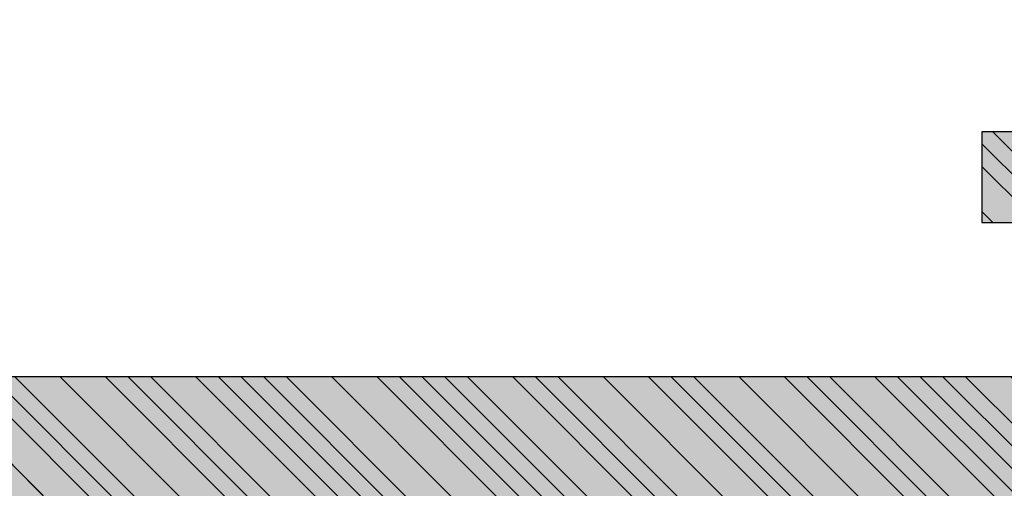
# Model space of a CAD drawing. Header units: inches. Extents: x -96941 to 10978768, y -673 to 1070890.
# Tile 247 of 256: x 65813.61 to 65824.48, y 3631.71 to 3636.88. Entities that reach past the tile are written whole.
import ezdxf
from ezdxf import colors
from ezdxf.entities.mleader import LeaderData, LeaderLine
from ezdxf.math import Vec2, Vec3

# ---------------------------------------------------------------- set-up
doc = ezdxf.new("R2010")
doc.units = ezdxf.units.IN
for name, color, linetype, lineweight in [('_MB_kreskowanie_profile_0.09', 7, 'Continuous', 9), ('_MB_kreskowanie_profile_0.09 @ 1', 7, 'Continuous', 9), ('_MB_kreskowanie_profile_0.09 @ 1.5', 7, 'Continuous', 9), ('_MB_kreskowanie_profile_0.09 @ 10', 7, 'Continuous', 9), ('_MB_kreskowanie_profile_0.09 @ 100', 7, 'Continuous', 9), ('_MB_kreskowanie_profile_0.09 @ 2', 7, 'Continuous', 9), ('_MB_kreskowanie_profile_0.09 @ 2.5', 7, 'Continuous', 9), ('_MB_kreskowanie_profile_0.09 @ 20', 7, 'Continuous', 9), ('_MB_kreskowanie_profile_0.09 @ 25', 7, 'Continuous', 9), ('_MB_kreskowanie_profile_0.09 @ 4', 7, 'Continuous', 9), ('_MB_kreskowanie_profile_0.09 @ 5', 7, 'Continuous', 9), ('_MB_kreskowanie_profile_0.09 @ 50', 7, 'Continuous', 9), ('_MB_kreskowanie_profile_0.09 @ 8', 7, 'Continuous', 9), ('_MB_profile_0.25', 7, 'Continuous', 25), ('_MB_solid', 7, 'Continuous', 0)]:
    doc.layers.add(name, color=color, linetype=linetype, lineweight=lineweight)
doc.layers.add('_MB_pomocnicze_niedrukowane', color=220, linetype='Continuous', lineweight=0, plot=False)
doc.styles.add('_MB_Calibri_Light_2.5', font='calibril.ttf', dxfattribs={"height": 2.5})

# ---------------------------------------------------------------- blocks, each defined once
blk = doc.blocks.new('_None')
blk = doc.blocks.new('*U3033')
at = {"layer": '_MB_kreskowanie_profile_0.09 @ 1'}
h = blk.add_hatch(dxfattribs=at)
h.set_pattern_fill('JIS_WOOD', color=256, scale=0.5)
h.set_pattern_definition([(45, (0, 0), (-0.2499999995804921, 0.2499999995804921), [])])
h.paths.add_polyline_path([(9.681933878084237, 0), (5.718066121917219, 0), (5.468448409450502, 0.4327917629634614), (6.41185808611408, 2.066266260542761), (6.161441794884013, 2.499999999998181), (4.787942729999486, 2.500020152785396), (4.004091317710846, 2.137493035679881), (3.695908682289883, 2.137493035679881), (2.912057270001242, 2.500020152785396), (1.538558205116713, 2.499999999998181), (1.288141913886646, 2.066266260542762), (2.231551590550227, 0.4327917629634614), (1.98193387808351, 0), (-1.98193387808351, 0), (-2.231551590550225, 0.4327917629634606), (-1.206757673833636, 2.207179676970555), (-1.372694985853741, 2.883864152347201), (-3.52450180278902, 3.79715641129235), (-3.900000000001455, 3.492504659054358), (-3.900000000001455, -7.899999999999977), (-4.900000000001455, -7.899999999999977), (-4.900000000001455, -9), (-3.900000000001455, -9), (-3.900000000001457, -10.69999999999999), (-24.50000000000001, -10.69999999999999), (-24.5, -9), (-23.5, -9), (-23.5, -7.899999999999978), (-26.20000000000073, -7.899999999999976), (-27.20000000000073, -8.899999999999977), (-25.70000000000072, -8.899999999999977), (-25.70000000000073, -11.19999999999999), (-32.70000000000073, -11.19999999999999), (-32.70000041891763, -8.899999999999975), (-31.20000000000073, -8.899999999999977), (-32.20000000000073, -7.899999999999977), (-33.90000000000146, -7.899999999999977), (-33.90000000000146, -11.89999999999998), (-33.40000000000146, -12.39999999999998), (13.60000000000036, -12.39999999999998), (13.60000000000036, -10.89999999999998), (11.59999999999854, -10.89999999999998), (11.60000000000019, -4.399999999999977), (33.09999999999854, -4.399999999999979), (33.59999999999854, -3.899999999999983), (33.59999999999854, -0.199999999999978), (33.09999999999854, 0.3000000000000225), (30.69999999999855, 0.3000000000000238), (30.69999999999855, -0.9999999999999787), (32.19999999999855, -0.9999999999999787), (32.19999999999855, -2.699999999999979), (11.60000000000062, -2.699999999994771), (11.6000000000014, -0.9999999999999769), (13.10000000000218, -0.9999999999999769), (13.10000000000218, 2.309263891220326e-14), (11.6000000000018, 2.298161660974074e-14), (11.60000000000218, 3.492504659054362), (11.22450180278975, 3.797156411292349), (9.072694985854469, 2.883864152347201), (8.906757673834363, 2.207179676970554), (9.931551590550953, 0.4327917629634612)])
h.paths.add_polyline_path([(10, -1.599999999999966), (10.29999999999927, -1.899999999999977), (10.29999999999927, -10.49999999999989), (10, -10.7999999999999), (-2.30000000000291, -10.79999999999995), (-2.600000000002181, -10.49999999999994), (-2.600000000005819, -1.899999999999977), (-2.300000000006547, -1.599999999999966)], flags=16)
at = {"layer": '_MB_kreskowanie_profile_0.09 @ 1.5'}
h = blk.add_hatch(dxfattribs=at)
h.set_pattern_fill('JIS_WOOD', color=256, scale=0.5)
h.set_pattern_definition([(45, (0, 0), (-0.3749999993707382, 0.3749999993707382), [])])
h.paths.add_polyline_path([(9.681933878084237, 0), (5.718066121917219, 0), (5.468448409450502, 0.4327917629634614), (6.41185808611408, 2.066266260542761), (6.161441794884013, 2.499999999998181), (4.787942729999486, 2.500020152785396), (4.004091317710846, 2.137493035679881), (3.695908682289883, 2.137493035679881), (2.912057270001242, 2.500020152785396), (1.538558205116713, 2.499999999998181), (1.288141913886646, 2.066266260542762), (2.231551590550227, 0.4327917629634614), (1.98193387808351, 0), (-1.98193387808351, 0), (-2.231551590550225, 0.4327917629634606), (-1.206757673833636, 2.207179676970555), (-1.372694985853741, 2.883864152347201), (-3.52450180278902, 3.79715641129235), (-3.900000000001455, 3.492504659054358), (-3.900000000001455, -7.899999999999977), (-4.900000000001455, -7.899999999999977), (-4.900000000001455, -9), (-3.900000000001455, -9), (-3.900000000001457, -10.69999999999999), (-24.50000000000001, -10.69999999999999), (-24.5, -9), (-23.5, -9), (-23.5, -7.899999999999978), (-26.20000000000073, -7.899999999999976), (-27.20000000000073, -8.899999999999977), (-25.70000000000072, -8.899999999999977), (-25.70000000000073, -11.19999999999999), (-32.70000000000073, -11.19999999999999), (-32.70000041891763, -8.899999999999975), (-31.20000000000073, -8.899999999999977), (-32.20000000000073, -7.899999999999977), (-33.90000000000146, -7.899999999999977), (-33.90000000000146, -11.89999999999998), (-33.40000000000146, -12.39999999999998), (13.60000000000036, -12.39999999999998), (13.60000000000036, -10.89999999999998), (11.59999999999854, -10.89999999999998), (11.60000000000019, -4.399999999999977), (33.09999999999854, -4.399999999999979), (33.59999999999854, -3.899999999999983), (33.59999999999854, -0.199999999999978), (33.09999999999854, 0.3000000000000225), (30.69999999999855, 0.3000000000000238), (30.69999999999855, -0.9999999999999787), (32.19999999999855, -0.9999999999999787), (32.19999999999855, -2.699999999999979), (11.60000000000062, -2.699999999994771), (11.6000000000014, -0.9999999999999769), (13.10000000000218, -0.9999999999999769), (13.10000000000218, 2.309263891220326e-14), (11.6000000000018, 2.298161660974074e-14), (11.60000000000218, 3.492504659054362), (11.22450180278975, 3.797156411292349), (9.072694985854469, 2.883864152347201), (8.906757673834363, 2.207179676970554), (9.931551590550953, 0.4327917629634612)])
h.paths.add_polyline_path([(10, -1.599999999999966), (10.29999999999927, -1.899999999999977), (10.29999999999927, -10.49999999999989), (10, -10.7999999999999), (-2.30000000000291, -10.79999999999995), (-2.600000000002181, -10.49999999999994), (-2.600000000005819, -1.899999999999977), (-2.300000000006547, -1.599999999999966)], flags=16)
at = {"layer": '_MB_kreskowanie_profile_0.09 @ 10'}
h = blk.add_hatch(dxfattribs=at)
h.set_pattern_fill('JIS_WOOD', color=256, scale=0.5)
h.set_pattern_definition([(45, (0, 0), (-2.499999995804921, 2.499999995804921), [])])
h.paths.add_polyline_path([(9.681933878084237, 0), (5.718066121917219, 0), (5.468448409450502, 0.4327917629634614), (6.41185808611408, 2.066266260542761), (6.161441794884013, 2.499999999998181), (4.787942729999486, 2.500020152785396), (4.004091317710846, 2.137493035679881), (3.695908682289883, 2.137493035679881), (2.912057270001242, 2.500020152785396), (1.538558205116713, 2.499999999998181), (1.288141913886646, 2.066266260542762), (2.231551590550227, 0.4327917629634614), (1.98193387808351, 0), (-1.98193387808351, 0), (-2.231551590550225, 0.4327917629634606), (-1.206757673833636, 2.207179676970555), (-1.372694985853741, 2.883864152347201), (-3.52450180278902, 3.79715641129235), (-3.900000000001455, 3.492504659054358), (-3.900000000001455, -7.899999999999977), (-4.900000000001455, -7.899999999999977), (-4.900000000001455, -9), (-3.900000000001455, -9), (-3.900000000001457, -10.69999999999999), (-24.50000000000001, -10.69999999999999), (-24.5, -9), (-23.5, -9), (-23.5, -7.899999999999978), (-26.20000000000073, -7.899999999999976), (-27.20000000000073, -8.899999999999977), (-25.70000000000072, -8.899999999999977), (-25.70000000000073, -11.19999999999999), (-32.70000000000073, -11.19999999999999), (-32.70000041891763, -8.899999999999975), (-31.20000000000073, -8.899999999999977), (-32.20000000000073, -7.899999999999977), (-33.90000000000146, -7.899999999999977), (-33.90000000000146, -11.89999999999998), (-33.40000000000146, -12.39999999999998), (13.60000000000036, -12.39999999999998), (13.60000000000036, -10.89999999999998), (11.59999999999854, -10.89999999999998), (11.60000000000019, -4.399999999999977), (33.09999999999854, -4.399999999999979), (33.59999999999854, -3.899999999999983), (33.59999999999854, -0.199999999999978), (33.09999999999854, 0.3000000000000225), (30.69999999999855, 0.3000000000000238), (30.69999999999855, -0.9999999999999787), (32.19999999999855, -0.9999999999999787), (32.19999999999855, -2.699999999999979), (11.60000000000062, -2.699999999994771), (11.6000000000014, -0.9999999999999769), (13.10000000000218, -0.9999999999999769), (13.10000000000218, 2.309263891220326e-14), (11.6000000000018, 2.298161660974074e-14), (11.60000000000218, 3.492504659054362), (11.22450180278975, 3.797156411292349), (9.072694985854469, 2.883864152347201), (8.906757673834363, 2.207179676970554), (9.931551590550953, 0.4327917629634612)])
h.paths.add_polyline_path([(10, -1.599999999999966), (10.29999999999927, -1.899999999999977), (10.29999999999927, -10.49999999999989), (10, -10.7999999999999), (-2.30000000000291, -10.79999999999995), (-2.600000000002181, -10.49999999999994), (-2.600000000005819, -1.899999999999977), (-2.300000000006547, -1.599999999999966)], flags=16)
at = {"layer": '_MB_kreskowanie_profile_0.09 @ 100'}
h = blk.add_hatch(dxfattribs=at)
h.set_pattern_fill('JIS_WOOD', color=256, scale=0.5)
h.set_pattern_definition([(45, (0, 0), (-24.99999995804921, 24.99999995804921), [])])
h.paths.add_polyline_path([(9.681933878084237, 0), (5.718066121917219, 0), (5.468448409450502, 0.4327917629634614), (6.41185808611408, 2.066266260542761), (6.161441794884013, 2.499999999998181), (4.787942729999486, 2.500020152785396), (4.004091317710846, 2.137493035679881), (3.695908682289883, 2.137493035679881), (2.912057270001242, 2.500020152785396), (1.538558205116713, 2.499999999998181), (1.288141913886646, 2.066266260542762), (2.231551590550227, 0.4327917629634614), (1.98193387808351, 0), (-1.98193387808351, 0), (-2.231551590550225, 0.4327917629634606), (-1.206757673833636, 2.207179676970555), (-1.372694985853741, 2.883864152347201), (-3.52450180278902, 3.79715641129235), (-3.900000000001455, 3.492504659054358), (-3.900000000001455, -7.899999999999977), (-4.900000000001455, -7.899999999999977), (-4.900000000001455, -9), (-3.900000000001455, -9), (-3.900000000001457, -10.69999999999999), (-24.50000000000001, -10.69999999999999), (-24.5, -9), (-23.5, -9), (-23.5, -7.899999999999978), (-26.20000000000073, -7.899999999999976), (-27.20000000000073, -8.899999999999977), (-25.70000000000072, -8.899999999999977), (-25.70000000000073, -11.19999999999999), (-32.70000000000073, -11.19999999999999), (-32.70000041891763, -8.899999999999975), (-31.20000000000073, -8.899999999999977), (-32.20000000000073, -7.899999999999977), (-33.90000000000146, -7.899999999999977), (-33.90000000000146, -11.89999999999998), (-33.40000000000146, -12.39999999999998), (13.60000000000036, -12.39999999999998), (13.60000000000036, -10.89999999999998), (11.59999999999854, -10.89999999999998), (11.60000000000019, -4.399999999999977), (33.09999999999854, -4.399999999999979), (33.59999999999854, -3.899999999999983), (33.59999999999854, -0.199999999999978), (33.09999999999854, 0.3000000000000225), (30.69999999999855, 0.3000000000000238), (30.69999999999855, -0.9999999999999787), (32.19999999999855, -0.9999999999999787), (32.19999999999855, -2.699999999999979), (11.60000000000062, -2.699999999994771), (11.6000000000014, -0.9999999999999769), (13.10000000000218, -0.9999999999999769), (13.10000000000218, 2.309263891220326e-14), (11.6000000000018, 2.298161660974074e-14), (11.60000000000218, 3.492504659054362), (11.22450180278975, 3.797156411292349), (9.072694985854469, 2.883864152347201), (8.906757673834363, 2.207179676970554), (9.931551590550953, 0.4327917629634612)])
h.paths.add_polyline_path([(10, -1.599999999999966), (10.29999999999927, -1.899999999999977), (10.29999999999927, -10.49999999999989), (10, -10.7999999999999), (-2.30000000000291, -10.79999999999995), (-2.600000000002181, -10.49999999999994), (-2.600000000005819, -1.899999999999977), (-2.300000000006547, -1.599999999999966)], flags=16)
at = {"layer": '_MB_kreskowanie_profile_0.09 @ 2'}
h = blk.add_hatch(dxfattribs=at)
h.set_pattern_fill('JIS_WOOD', color=256, scale=0.5)
h.set_pattern_definition([(45, (0, 0), (-0.4999999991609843, 0.4999999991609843), [])])
h.paths.add_polyline_path([(9.681933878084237, 0), (5.718066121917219, 0), (5.468448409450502, 0.4327917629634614), (6.41185808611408, 2.066266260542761), (6.161441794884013, 2.499999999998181), (4.787942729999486, 2.500020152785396), (4.004091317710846, 2.137493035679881), (3.695908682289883, 2.137493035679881), (2.912057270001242, 2.500020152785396), (1.538558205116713, 2.499999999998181), (1.288141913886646, 2.066266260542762), (2.231551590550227, 0.4327917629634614), (1.98193387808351, 0), (-1.98193387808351, 0), (-2.231551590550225, 0.4327917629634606), (-1.206757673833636, 2.207179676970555), (-1.372694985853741, 2.883864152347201), (-3.52450180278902, 3.79715641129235), (-3.900000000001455, 3.492504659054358), (-3.900000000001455, -7.899999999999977), (-4.900000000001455, -7.899999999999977), (-4.900000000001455, -9), (-3.900000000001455, -9), (-3.900000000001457, -10.69999999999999), (-24.50000000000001, -10.69999999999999), (-24.5, -9), (-23.5, -9), (-23.5, -7.899999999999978), (-26.20000000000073, -7.899999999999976), (-27.20000000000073, -8.899999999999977), (-25.70000000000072, -8.899999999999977), (-25.70000000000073, -11.19999999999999), (-32.70000000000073, -11.19999999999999), (-32.70000041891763, -8.899999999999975), (-31.20000000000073, -8.899999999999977), (-32.20000000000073, -7.899999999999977), (-33.90000000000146, -7.899999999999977), (-33.90000000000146, -11.89999999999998), (-33.40000000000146, -12.39999999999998), (13.60000000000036, -12.39999999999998), (13.60000000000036, -10.89999999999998), (11.59999999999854, -10.89999999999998), (11.60000000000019, -4.399999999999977), (33.09999999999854, -4.399999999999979), (33.59999999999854, -3.899999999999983), (33.59999999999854, -0.199999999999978), (33.09999999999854, 0.3000000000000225), (30.69999999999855, 0.3000000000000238), (30.69999999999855, -0.9999999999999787), (32.19999999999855, -0.9999999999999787), (32.19999999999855, -2.699999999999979), (11.60000000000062, -2.699999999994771), (11.6000000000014, -0.9999999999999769), (13.10000000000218, -0.9999999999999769), (13.10000000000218, 2.309263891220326e-14), (11.6000000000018, 2.298161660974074e-14), (11.60000000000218, 3.492504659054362), (11.22450180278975, 3.797156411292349), (9.072694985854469, 2.883864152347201), (8.906757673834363, 2.207179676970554), (9.931551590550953, 0.4327917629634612)])
h.paths.add_polyline_path([(10, -1.599999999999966), (10.29999999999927, -1.899999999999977), (10.29999999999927, -10.49999999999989), (10, -10.7999999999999), (-2.30000000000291, -10.79999999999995), (-2.600000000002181, -10.49999999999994), (-2.600000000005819, -1.899999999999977), (-2.300000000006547, -1.599999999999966)], flags=16)
at = {"layer": '_MB_kreskowanie_profile_0.09 @ 2.5'}
h = blk.add_hatch(dxfattribs=at)
h.set_pattern_fill('JIS_WOOD', color=256, scale=0.5)
h.set_pattern_definition([(45, (0, 0), (-0.6249999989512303, 0.6249999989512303), [])])
h.paths.add_polyline_path([(9.681933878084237, 0), (5.718066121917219, 0), (5.468448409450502, 0.4327917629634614), (6.41185808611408, 2.066266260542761), (6.161441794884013, 2.499999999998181), (4.787942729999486, 2.500020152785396), (4.004091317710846, 2.137493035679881), (3.695908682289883, 2.137493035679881), (2.912057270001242, 2.500020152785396), (1.538558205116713, 2.499999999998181), (1.288141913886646, 2.066266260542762), (2.231551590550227, 0.4327917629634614), (1.98193387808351, 0), (-1.98193387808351, 0), (-2.231551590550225, 0.4327917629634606), (-1.206757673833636, 2.207179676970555), (-1.372694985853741, 2.883864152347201), (-3.52450180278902, 3.79715641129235), (-3.900000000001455, 3.492504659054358), (-3.900000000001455, -7.899999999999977), (-4.900000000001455, -7.899999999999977), (-4.900000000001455, -9), (-3.900000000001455, -9), (-3.900000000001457, -10.69999999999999), (-24.50000000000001, -10.69999999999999), (-24.5, -9), (-23.5, -9), (-23.5, -7.899999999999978), (-26.20000000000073, -7.899999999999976), (-27.20000000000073, -8.899999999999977), (-25.70000000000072, -8.899999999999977), (-25.70000000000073, -11.19999999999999), (-32.70000000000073, -11.19999999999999), (-32.70000041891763, -8.899999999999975), (-31.20000000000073, -8.899999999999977), (-32.20000000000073, -7.899999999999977), (-33.90000000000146, -7.899999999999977), (-33.90000000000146, -11.89999999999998), (-33.40000000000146, -12.39999999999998), (13.60000000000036, -12.39999999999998), (13.60000000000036, -10.89999999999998), (11.59999999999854, -10.89999999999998), (11.60000000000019, -4.399999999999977), (33.09999999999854, -4.399999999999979), (33.59999999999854, -3.899999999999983), (33.59999999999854, -0.199999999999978), (33.09999999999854, 0.3000000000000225), (30.69999999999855, 0.3000000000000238), (30.69999999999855, -0.9999999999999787), (32.19999999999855, -0.9999999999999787), (32.19999999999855, -2.699999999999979), (11.60000000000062, -2.699999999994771), (11.6000000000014, -0.9999999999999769), (13.10000000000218, -0.9999999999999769), (13.10000000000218, 2.309263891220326e-14), (11.6000000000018, 2.298161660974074e-14), (11.60000000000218, 3.492504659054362), (11.22450180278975, 3.797156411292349), (9.072694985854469, 2.883864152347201), (8.906757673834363, 2.207179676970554), (9.931551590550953, 0.4327917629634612)])
h.paths.add_polyline_path([(10, -1.599999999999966), (10.29999999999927, -1.899999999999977), (10.29999999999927, -10.49999999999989), (10, -10.7999999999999), (-2.30000000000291, -10.79999999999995), (-2.600000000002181, -10.49999999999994), (-2.600000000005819, -1.899999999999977), (-2.300000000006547, -1.599999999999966)], flags=16)
at = {"layer": '_MB_kreskowanie_profile_0.09 @ 20'}
h = blk.add_hatch(dxfattribs=at)
h.set_pattern_fill('JIS_WOOD', color=256, scale=0.5)
h.set_pattern_definition([(45, (0, 0), (-4.999999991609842, 4.999999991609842), [])])
h.paths.add_polyline_path([(9.681933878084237, 0), (5.718066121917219, 0), (5.468448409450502, 0.4327917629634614), (6.41185808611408, 2.066266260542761), (6.161441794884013, 2.499999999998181), (4.787942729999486, 2.500020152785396), (4.004091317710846, 2.137493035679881), (3.695908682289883, 2.137493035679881), (2.912057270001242, 2.500020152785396), (1.538558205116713, 2.499999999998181), (1.288141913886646, 2.066266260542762), (2.231551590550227, 0.4327917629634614), (1.98193387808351, 0), (-1.98193387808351, 0), (-2.231551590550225, 0.4327917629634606), (-1.206757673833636, 2.207179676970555), (-1.372694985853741, 2.883864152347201), (-3.52450180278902, 3.79715641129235), (-3.900000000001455, 3.492504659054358), (-3.900000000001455, -7.899999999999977), (-4.900000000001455, -7.899999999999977), (-4.900000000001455, -9), (-3.900000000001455, -9), (-3.900000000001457, -10.69999999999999), (-24.50000000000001, -10.69999999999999), (-24.5, -9), (-23.5, -9), (-23.5, -7.899999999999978), (-26.20000000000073, -7.899999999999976), (-27.20000000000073, -8.899999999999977), (-25.70000000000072, -8.899999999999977), (-25.70000000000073, -11.19999999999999), (-32.70000000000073, -11.19999999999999), (-32.70000041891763, -8.899999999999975), (-31.20000000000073, -8.899999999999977), (-32.20000000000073, -7.899999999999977), (-33.90000000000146, -7.899999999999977), (-33.90000000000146, -11.89999999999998), (-33.40000000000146, -12.39999999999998), (13.60000000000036, -12.39999999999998), (13.60000000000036, -10.89999999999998), (11.59999999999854, -10.89999999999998), (11.60000000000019, -4.399999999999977), (33.09999999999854, -4.399999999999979), (33.59999999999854, -3.899999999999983), (33.59999999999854, -0.199999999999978), (33.09999999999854, 0.3000000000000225), (30.69999999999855, 0.3000000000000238), (30.69999999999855, -0.9999999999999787), (32.19999999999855, -0.9999999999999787), (32.19999999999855, -2.699999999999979), (11.60000000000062, -2.699999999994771), (11.6000000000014, -0.9999999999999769), (13.10000000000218, -0.9999999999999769), (13.10000000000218, 2.309263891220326e-14), (11.6000000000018, 2.298161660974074e-14), (11.60000000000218, 3.492504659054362), (11.22450180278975, 3.797156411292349), (9.072694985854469, 2.883864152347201), (8.906757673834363, 2.207179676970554), (9.931551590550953, 0.4327917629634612)])
h.paths.add_polyline_path([(10, -1.599999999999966), (10.29999999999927, -1.899999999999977), (10.29999999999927, -10.49999999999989), (10, -10.7999999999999), (-2.30000000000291, -10.79999999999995), (-2.600000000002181, -10.49999999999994), (-2.600000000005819, -1.899999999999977), (-2.300000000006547, -1.599999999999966)], flags=16)
at = {"layer": '_MB_kreskowanie_profile_0.09 @ 25'}
h = blk.add_hatch(dxfattribs=at)
h.set_pattern_fill('JIS_WOOD', color=256, scale=0.5)
h.set_pattern_definition([(45, (0, 0), (-6.249999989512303, 6.249999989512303), [])])
h.paths.add_polyline_path([(9.681933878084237, 0), (5.718066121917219, 0), (5.468448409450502, 0.4327917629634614), (6.41185808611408, 2.066266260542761), (6.161441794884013, 2.499999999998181), (4.787942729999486, 2.500020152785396), (4.004091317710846, 2.137493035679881), (3.695908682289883, 2.137493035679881), (2.912057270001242, 2.500020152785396), (1.538558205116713, 2.499999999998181), (1.288141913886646, 2.066266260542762), (2.231551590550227, 0.4327917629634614), (1.98193387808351, 0), (-1.98193387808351, 0), (-2.231551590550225, 0.4327917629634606), (-1.206757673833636, 2.207179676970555), (-1.372694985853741, 2.883864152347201), (-3.52450180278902, 3.79715641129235), (-3.900000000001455, 3.492504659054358), (-3.900000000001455, -7.899999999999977), (-4.900000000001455, -7.899999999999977), (-4.900000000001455, -9), (-3.900000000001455, -9), (-3.900000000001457, -10.69999999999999), (-24.50000000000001, -10.69999999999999), (-24.5, -9), (-23.5, -9), (-23.5, -7.899999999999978), (-26.20000000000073, -7.899999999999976), (-27.20000000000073, -8.899999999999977), (-25.70000000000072, -8.899999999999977), (-25.70000000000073, -11.19999999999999), (-32.70000000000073, -11.19999999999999), (-32.70000041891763, -8.899999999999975), (-31.20000000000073, -8.899999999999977), (-32.20000000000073, -7.899999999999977), (-33.90000000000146, -7.899999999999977), (-33.90000000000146, -11.89999999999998), (-33.40000000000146, -12.39999999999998), (13.60000000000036, -12.39999999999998), (13.60000000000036, -10.89999999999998), (11.59999999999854, -10.89999999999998), (11.60000000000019, -4.399999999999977), (33.09999999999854, -4.399999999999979), (33.59999999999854, -3.899999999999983), (33.59999999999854, -0.199999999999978), (33.09999999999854, 0.3000000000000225), (30.69999999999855, 0.3000000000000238), (30.69999999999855, -0.9999999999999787), (32.19999999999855, -0.9999999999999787), (32.19999999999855, -2.699999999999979), (11.60000000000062, -2.699999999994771), (11.6000000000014, -0.9999999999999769), (13.10000000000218, -0.9999999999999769), (13.10000000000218, 2.309263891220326e-14), (11.6000000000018, 2.298161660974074e-14), (11.60000000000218, 3.492504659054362), (11.22450180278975, 3.797156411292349), (9.072694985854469, 2.883864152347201), (8.906757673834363, 2.207179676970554), (9.931551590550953, 0.4327917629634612)])
h.paths.add_polyline_path([(10, -1.599999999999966), (10.29999999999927, -1.899999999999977), (10.29999999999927, -10.49999999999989), (10, -10.7999999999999), (-2.30000000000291, -10.79999999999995), (-2.600000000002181, -10.49999999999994), (-2.600000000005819, -1.899999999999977), (-2.300000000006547, -1.599999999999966)], flags=16)
at = {"layer": '_MB_kreskowanie_profile_0.09 @ 4'}
h = blk.add_hatch(dxfattribs=at)
h.set_pattern_fill('JIS_WOOD', color=256, scale=0.5)
h.set_pattern_definition([(45, (0, 0), (-0.9999999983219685, 0.9999999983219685), [])])
h.paths.add_polyline_path([(9.681933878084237, 0), (5.718066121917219, 0), (5.468448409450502, 0.4327917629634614), (6.41185808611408, 2.066266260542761), (6.161441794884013, 2.499999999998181), (4.787942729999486, 2.500020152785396), (4.004091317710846, 2.137493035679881), (3.695908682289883, 2.137493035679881), (2.912057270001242, 2.500020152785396), (1.538558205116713, 2.499999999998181), (1.288141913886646, 2.066266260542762), (2.231551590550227, 0.4327917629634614), (1.98193387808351, 0), (-1.98193387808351, 0), (-2.231551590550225, 0.4327917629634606), (-1.206757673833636, 2.207179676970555), (-1.372694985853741, 2.883864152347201), (-3.52450180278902, 3.79715641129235), (-3.900000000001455, 3.492504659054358), (-3.900000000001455, -7.899999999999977), (-4.900000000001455, -7.899999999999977), (-4.900000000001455, -9), (-3.900000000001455, -9), (-3.900000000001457, -10.69999999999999), (-24.50000000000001, -10.69999999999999), (-24.5, -9), (-23.5, -9), (-23.5, -7.899999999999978), (-26.20000000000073, -7.899999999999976), (-27.20000000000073, -8.899999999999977), (-25.70000000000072, -8.899999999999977), (-25.70000000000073, -11.19999999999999), (-32.70000000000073, -11.19999999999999), (-32.70000041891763, -8.899999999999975), (-31.20000000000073, -8.899999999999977), (-32.20000000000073, -7.899999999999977), (-33.90000000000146, -7.899999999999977), (-33.90000000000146, -11.89999999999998), (-33.40000000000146, -12.39999999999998), (13.60000000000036, -12.39999999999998), (13.60000000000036, -10.89999999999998), (11.59999999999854, -10.89999999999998), (11.60000000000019, -4.399999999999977), (33.09999999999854, -4.399999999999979), (33.59999999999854, -3.899999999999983), (33.59999999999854, -0.199999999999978), (33.09999999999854, 0.3000000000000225), (30.69999999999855, 0.3000000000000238), (30.69999999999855, -0.9999999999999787), (32.19999999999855, -0.9999999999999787), (32.19999999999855, -2.699999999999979), (11.60000000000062, -2.699999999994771), (11.6000000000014, -0.9999999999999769), (13.10000000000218, -0.9999999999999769), (13.10000000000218, 2.309263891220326e-14), (11.6000000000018, 2.298161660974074e-14), (11.60000000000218, 3.492504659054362), (11.22450180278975, 3.797156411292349), (9.072694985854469, 2.883864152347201), (8.906757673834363, 2.207179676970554), (9.931551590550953, 0.4327917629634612)])
h.paths.add_polyline_path([(10, -1.599999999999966), (10.29999999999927, -1.899999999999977), (10.29999999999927, -10.49999999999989), (10, -10.7999999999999), (-2.30000000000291, -10.79999999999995), (-2.600000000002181, -10.49999999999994), (-2.600000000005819, -1.899999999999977), (-2.300000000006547, -1.599999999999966)], flags=16)
at = {"layer": '_MB_kreskowanie_profile_0.09 @ 5'}
h = blk.add_hatch(dxfattribs=at)
h.set_pattern_fill('JIS_WOOD', color=256, scale=0.5)
h.set_pattern_definition([(45, (0, 0), (-1.249999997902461, 1.249999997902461), [])])
h.paths.add_polyline_path([(9.681933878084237, 0), (5.718066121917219, 0), (5.468448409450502, 0.4327917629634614), (6.41185808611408, 2.066266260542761), (6.161441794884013, 2.499999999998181), (4.787942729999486, 2.500020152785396), (4.004091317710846, 2.137493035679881), (3.695908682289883, 2.137493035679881), (2.912057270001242, 2.500020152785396), (1.538558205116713, 2.499999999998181), (1.288141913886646, 2.066266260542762), (2.231551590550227, 0.4327917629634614), (1.98193387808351, 0), (-1.98193387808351, 0), (-2.231551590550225, 0.4327917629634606), (-1.206757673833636, 2.207179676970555), (-1.372694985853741, 2.883864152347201), (-3.52450180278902, 3.79715641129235), (-3.900000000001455, 3.492504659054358), (-3.900000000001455, -7.899999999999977), (-4.900000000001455, -7.899999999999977), (-4.900000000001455, -9), (-3.900000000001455, -9), (-3.900000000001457, -10.69999999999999), (-24.50000000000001, -10.69999999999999), (-24.5, -9), (-23.5, -9), (-23.5, -7.899999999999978), (-26.20000000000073, -7.899999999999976), (-27.20000000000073, -8.899999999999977), (-25.70000000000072, -8.899999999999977), (-25.70000000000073, -11.19999999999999), (-32.70000000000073, -11.19999999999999), (-32.70000041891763, -8.899999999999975), (-31.20000000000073, -8.899999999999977), (-32.20000000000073, -7.899999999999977), (-33.90000000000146, -7.899999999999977), (-33.90000000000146, -11.89999999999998), (-33.40000000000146, -12.39999999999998), (13.60000000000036, -12.39999999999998), (13.60000000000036, -10.89999999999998), (11.59999999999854, -10.89999999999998), (11.60000000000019, -4.399999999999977), (33.09999999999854, -4.399999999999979), (33.59999999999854, -3.899999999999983), (33.59999999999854, -0.199999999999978), (33.09999999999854, 0.3000000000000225), (30.69999999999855, 0.3000000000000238), (30.69999999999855, -0.9999999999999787), (32.19999999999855, -0.9999999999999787), (32.19999999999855, -2.699999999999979), (11.60000000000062, -2.699999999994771), (11.6000000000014, -0.9999999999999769), (13.10000000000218, -0.9999999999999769), (13.10000000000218, 2.309263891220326e-14), (11.6000000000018, 2.298161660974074e-14), (11.60000000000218, 3.492504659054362), (11.22450180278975, 3.797156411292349), (9.072694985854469, 2.883864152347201), (8.906757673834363, 2.207179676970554), (9.931551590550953, 0.4327917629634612)])
h.paths.add_polyline_path([(10, -1.599999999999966), (10.29999999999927, -1.899999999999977), (10.29999999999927, -10.49999999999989), (10, -10.7999999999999), (-2.30000000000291, -10.79999999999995), (-2.600000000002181, -10.49999999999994), (-2.600000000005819, -1.899999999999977), (-2.300000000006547, -1.599999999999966)], flags=16)
at = {"layer": '_MB_kreskowanie_profile_0.09 @ 50'}
h = blk.add_hatch(dxfattribs=at)
h.set_pattern_fill('JIS_WOOD', color=256, scale=0.5)
h.set_pattern_definition([(45, (0, 0), (-12.49999997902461, 12.49999997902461), [])])
h.paths.add_polyline_path([(9.681933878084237, 0), (5.718066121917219, 0), (5.468448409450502, 0.4327917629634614), (6.41185808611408, 2.066266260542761), (6.161441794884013, 2.499999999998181), (4.787942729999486, 2.500020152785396), (4.004091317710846, 2.137493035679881), (3.695908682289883, 2.137493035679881), (2.912057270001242, 2.500020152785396), (1.538558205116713, 2.499999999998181), (1.288141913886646, 2.066266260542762), (2.231551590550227, 0.4327917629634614), (1.98193387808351, 0), (-1.98193387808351, 0), (-2.231551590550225, 0.4327917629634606), (-1.206757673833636, 2.207179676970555), (-1.372694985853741, 2.883864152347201), (-3.52450180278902, 3.79715641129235), (-3.900000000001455, 3.492504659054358), (-3.900000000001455, -7.899999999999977), (-4.900000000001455, -7.899999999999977), (-4.900000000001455, -9), (-3.900000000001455, -9), (-3.900000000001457, -10.69999999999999), (-24.50000000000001, -10.69999999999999), (-24.5, -9), (-23.5, -9), (-23.5, -7.899999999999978), (-26.20000000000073, -7.899999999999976), (-27.20000000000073, -8.899999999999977), (-25.70000000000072, -8.899999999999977), (-25.70000000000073, -11.19999999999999), (-32.70000000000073, -11.19999999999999), (-32.70000041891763, -8.899999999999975), (-31.20000000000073, -8.899999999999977), (-32.20000000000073, -7.899999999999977), (-33.90000000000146, -7.899999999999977), (-33.90000000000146, -11.89999999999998), (-33.40000000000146, -12.39999999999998), (13.60000000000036, -12.39999999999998), (13.60000000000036, -10.89999999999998), (11.59999999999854, -10.89999999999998), (11.60000000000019, -4.399999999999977), (33.09999999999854, -4.399999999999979), (33.59999999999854, -3.899999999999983), (33.59999999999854, -0.199999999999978), (33.09999999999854, 0.3000000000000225), (30.69999999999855, 0.3000000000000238), (30.69999999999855, -0.9999999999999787), (32.19999999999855, -0.9999999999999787), (32.19999999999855, -2.699999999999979), (11.60000000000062, -2.699999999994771), (11.6000000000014, -0.9999999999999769), (13.10000000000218, -0.9999999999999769), (13.10000000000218, 2.309263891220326e-14), (11.6000000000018, 2.298161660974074e-14), (11.60000000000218, 3.492504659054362), (11.22450180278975, 3.797156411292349), (9.072694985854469, 2.883864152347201), (8.906757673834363, 2.207179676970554), (9.931551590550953, 0.4327917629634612)])
h.paths.add_polyline_path([(10, -1.599999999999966), (10.29999999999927, -1.899999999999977), (10.29999999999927, -10.49999999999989), (10, -10.7999999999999), (-2.30000000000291, -10.79999999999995), (-2.600000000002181, -10.49999999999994), (-2.600000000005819, -1.899999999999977), (-2.300000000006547, -1.599999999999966)], flags=16)
at = {"layer": '_MB_kreskowanie_profile_0.09 @ 8'}
h = blk.add_hatch(dxfattribs=at)
h.set_pattern_fill('JIS_WOOD', color=256, scale=0.5)
h.set_pattern_definition([(45, (0, 0), (-1.999999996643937, 1.999999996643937), [])])
h.paths.add_polyline_path([(9.681933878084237, 0), (5.718066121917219, 0), (5.468448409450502, 0.4327917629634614), (6.41185808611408, 2.066266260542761), (6.161441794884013, 2.499999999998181), (4.787942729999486, 2.500020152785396), (4.004091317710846, 2.137493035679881), (3.695908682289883, 2.137493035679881), (2.912057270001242, 2.500020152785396), (1.538558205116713, 2.499999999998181), (1.288141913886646, 2.066266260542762), (2.231551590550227, 0.4327917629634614), (1.98193387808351, 0), (-1.98193387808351, 0), (-2.231551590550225, 0.4327917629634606), (-1.206757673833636, 2.207179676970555), (-1.372694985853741, 2.883864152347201), (-3.52450180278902, 3.79715641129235), (-3.900000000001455, 3.492504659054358), (-3.900000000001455, -7.899999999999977), (-4.900000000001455, -7.899999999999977), (-4.900000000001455, -9), (-3.900000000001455, -9), (-3.900000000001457, -10.69999999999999), (-24.50000000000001, -10.69999999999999), (-24.5, -9), (-23.5, -9), (-23.5, -7.899999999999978), (-26.20000000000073, -7.899999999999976), (-27.20000000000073, -8.899999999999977), (-25.70000000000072, -8.899999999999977), (-25.70000000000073, -11.19999999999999), (-32.70000000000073, -11.19999999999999), (-32.70000041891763, -8.899999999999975), (-31.20000000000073, -8.899999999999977), (-32.20000000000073, -7.899999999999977), (-33.90000000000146, -7.899999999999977), (-33.90000000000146, -11.89999999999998), (-33.40000000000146, -12.39999999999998), (13.60000000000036, -12.39999999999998), (13.60000000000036, -10.89999999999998), (11.59999999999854, -10.89999999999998), (11.60000000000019, -4.399999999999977), (33.09999999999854, -4.399999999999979), (33.59999999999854, -3.899999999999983), (33.59999999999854, -0.199999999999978), (33.09999999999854, 0.3000000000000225), (30.69999999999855, 0.3000000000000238), (30.69999999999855, -0.9999999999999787), (32.19999999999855, -0.9999999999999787), (32.19999999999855, -2.699999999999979), (11.60000000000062, -2.699999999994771), (11.6000000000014, -0.9999999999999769), (13.10000000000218, -0.9999999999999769), (13.10000000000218, 2.309263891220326e-14), (11.6000000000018, 2.298161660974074e-14), (11.60000000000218, 3.492504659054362), (11.22450180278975, 3.797156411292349), (9.072694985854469, 2.883864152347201), (8.906757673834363, 2.207179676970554), (9.931551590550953, 0.4327917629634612)])
h.paths.add_polyline_path([(10, -1.599999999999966), (10.29999999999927, -1.899999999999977), (10.29999999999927, -10.49999999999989), (10, -10.7999999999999), (-2.30000000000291, -10.79999999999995), (-2.600000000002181, -10.49999999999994), (-2.600000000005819, -1.899999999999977), (-2.300000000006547, -1.599999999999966)], flags=16)
blk = doc.blocks.new('-K431683X')
at = {"layer": '_MB_solid'}
h = blk.add_hatch(color=256, dxfattribs=at)
h.dxf.hatch_style = 1
h.paths.add_polyline_path([(5.468448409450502, 0.4327917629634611), (6.41185808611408, 2.06626626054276), (6.161441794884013, 2.499999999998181), (4.787942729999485, 2.500020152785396), (4.004091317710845, 2.137493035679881), (3.695908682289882, 2.137493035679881), (2.912057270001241, 2.500020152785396), (1.538558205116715, 2.499999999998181), (1.288141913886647, 2.066266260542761), (2.231551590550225, 0.432791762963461), (1.98193387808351, 0), (-1.981933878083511, 0), (-2.231551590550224, 0.4327917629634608), (-1.206757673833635, 2.207179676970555), (-1.372694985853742, 2.883864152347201), (-3.524501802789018, 3.797156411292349), (-3.900000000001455, 3.492504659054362), (-3.900000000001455, -7.899999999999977), (-4.900000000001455, -7.899999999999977), (-4.900000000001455, -9), (-3.900000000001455, -9), (-3.900000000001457, -10.69999999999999), (-24.5, -10.69999999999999), (-24.5, -9), (-23.5, -9), (-23.5, -7.899999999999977), (-26.20000000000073, -7.899999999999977), (-27.20000000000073, -8.899999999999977), (-25.70000000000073, -8.899999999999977), (-25.70000000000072, -11.19999999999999), (-32.70000000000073, -11.19999999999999), (-32.70000041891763, -8.899999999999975), (-31.20000000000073, -8.899999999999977), (-32.20000000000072, -7.899999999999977), (-33.90000000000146, -7.899999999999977), (-33.90000000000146, -11.89999999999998), (-33.40000000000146, -12.39999999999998), (13.60000000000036, -12.39999999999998), (13.60000000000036, -10.89999999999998), (11.59999999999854, -10.89999999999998), (11.60000000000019, -4.399999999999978), (33.09999999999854, -4.399999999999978), (33.59999999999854, -3.899999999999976), (33.59999999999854, -0.1999999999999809), (33.09999999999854, 0.3000000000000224), (30.69999999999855, 0.3000000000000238), (30.69999999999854, -0.9999999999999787), (32.19999999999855, -0.9999999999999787), (32.19999999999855, -2.699999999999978), (11.60000000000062, -2.699999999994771), (11.6000000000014, -0.9999999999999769), (13.10000000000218, -0.9999999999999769), (13.10000000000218, 2.309263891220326e-14), (11.6000000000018, 2.309263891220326e-14), (11.60000000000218, 3.492504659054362), (11.22450180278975, 3.797156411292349), (9.072694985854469, 2.8838641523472), (8.906757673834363, 2.207179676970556), (9.931551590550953, 0.432791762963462), (9.681933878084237, 0), (5.718066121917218, 0)])
h.paths.add_polyline_path([(10, -1.599999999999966), (10.29999999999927, -1.899999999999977), (10.29999999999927, -10.49999999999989), (10, -10.7999999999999), (-2.300000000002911, -10.79999999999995), (-2.600000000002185, -10.49999999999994), (-2.600000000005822, -1.899999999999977), (-2.300000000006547, -1.599999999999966)], flags=16)
at = {"layer": '_MB_profile_0.25'}
for points in [[(11.6000000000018, 2.309263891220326e-14), (13.10000000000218, 2.309263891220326e-14), (13.10000000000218, -0.9999999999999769), (11.6000000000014, -0.9999999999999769)], [(11.60000000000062, -2.699999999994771), (32.19999999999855, -2.699999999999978), (32.19999999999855, -0.9999999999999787), (30.69999999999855, -0.9999999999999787), (30.69999999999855, 0.3000000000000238), (33.09999999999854, 0.3000000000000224), (33.59999999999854, -0.199999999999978), (33.59999999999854, -3.899999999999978), (33.09999999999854, -4.399999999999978), (11.60000000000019, -4.399999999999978)]]:
    blk.add_lwpolyline(points, dxfattribs=at)
at = {"layer": '_MB_kreskowanie_profile_0.09', "lineweight": 30}
blk.add_blockref('*U3033', (0, 0), dxfattribs=at)
blk = doc.blocks.new('-009104')
at = {"layer": '_MB_pomocnicze_niedrukowane'}
ml = blk.add_multileader_mtext('Standard', dxfattribs=at)
ml.set_content('{\\C256;009104}', color=40, style='_MB_Calibri_Light_2.5')
ml.set_leader_properties(color=256, linetype='ByLayer', lineweight=-1)
ml.set_arrow_properties(name='NONE')
ml.build(insert=Vec2(0, 0))
ml.multileader.update_dxf_attribs({"text_left_attachment_type": 4, "text_right_attachment_type": 0, "dogleg_length": 0, "arrow_head_size": 5, "scale": 2})
ctx = ml.context
ctx.base_point, ctx.scale, ctx.char_height, ctx.arrow_head_size, ctx.landing_gap_size, ctx.plane_origin, ctx.plane_x_axis, ctx.plane_y_axis = Vec3(-8.900091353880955, 25.57307692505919), 2, 2, 5, 1, Vec3(-3.90090073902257, 34.25000000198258), Vec3(5.51091059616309e-16, 1), Vec3(-1, 5.51091059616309e-16)
ctx.left_attachment, ctx.right_attachment = 4, 0
notes = []
notes.append((ctx, [(0, (1, 1, 0), (-8.900091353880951, 31.25000000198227), (5.51091059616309e-16, 1), 0, [(0, [(-3.900900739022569, 31.25000000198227)], 0, [])])]))
ctx.mtext.insert, ctx.mtext.text_direction, ctx.mtext.rotation, ctx.mtext.width, ctx.mtext.line_spacing_factor, ctx.mtext.flow_direction = Vec3(-11.94316827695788, 26.57307692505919), Vec3(5.51091059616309e-16, 1), 1.570796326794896, 8.958944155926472, 0.3, 5
for ctx, leaders in notes:
    for number, flags, end, landing, length, lines in leaders:
        leader = LeaderData()
        leader.index, (leader.has_last_leader_line, leader.has_dogleg_vector, leader.attachment_direction) = number, flags
        leader.last_leader_point, leader.dogleg_vector, leader.dogleg_length = Vec3(end), Vec3(landing), length
        for number, points, colour, breaks in lines:
            line = LeaderLine()
            line.index, line.vertices, line.color, line.breaks = number, Vec3.list(points), colors.encode_raw_color(colour), breaks
            leader.lines.append(line)
        ctx.leaders.append(leader)
blk = doc.blocks.new('-K718622X')
at = {"color": 1}
for name, p, rotation in [('-K431683X', (-64.59999999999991, 16.60000000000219), 270), ('-009104', (-21.59999999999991, 8.900000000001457), 90)]:
    blk.add_blockref(name, p, dxfattribs=dict(at, rotation=rotation))
blk = doc.blocks.new('*U501')
at = {"color": 1}
blk.add_blockref('-K718622X', (0, 0), dxfattribs=at)

msp = doc.modelspace()

# ---------------------------------------------------------------- block references
at = {"color": 14, "true_color": 0xa30000, "xscale": -1, "rotation": 270}
msp.add_blockref('*U501', (65820.73482902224, 3700.244182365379), dxfattribs=at)

doc.saveas('drawing.dxf')
